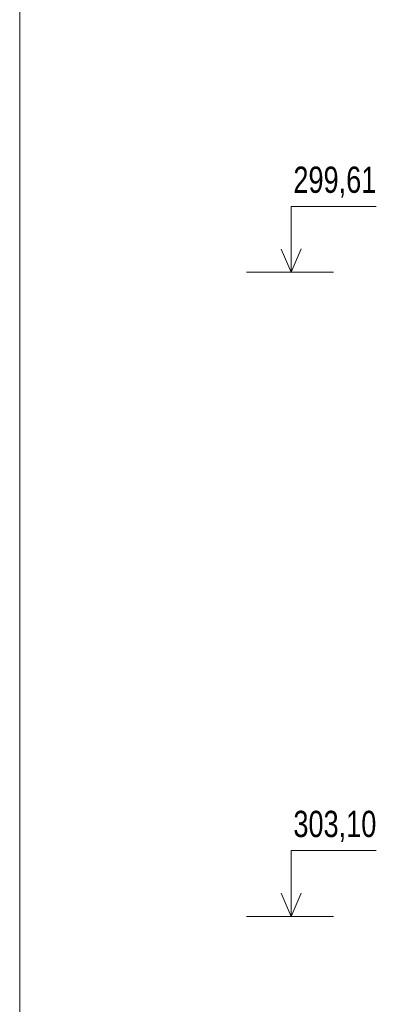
# Model space of a CAD drawing. Header units: metres. Extents: x 132658.5 to 132700.5, y 77167.9 to 77197.6.
# Tile 8 of 23: x 132658.5 to 132661.3, y 77182.7 to 77190.2. Entities that reach past the tile are written whole.
import ezdxf

# ---------------------------------------------------------------- set-up
doc = ezdxf.new("R2010")
doc.units = ezdxf.units.M
doc.header["$MEASUREMENT"] = 0
doc.layers.add('NÁVRH', color=7, linetype='Continuous', lineweight=13)
doc.layers.add('RAMECEK', color=7, linetype='Continuous', lineweight=0)
doc.styles.add('STYLE-ARIAL_CE_-TTF', font='Arial CE -ttf.shx')

msp = doc.modelspace()

# ---------------------------------------------------------------- linework, layer by layer
at = {"layer": 'NÁVRH', "ltscale": 0.05}
for p, q in [((132660.2079, 77188.308), (132660.8703, 77188.308)), ((132660.2079, 77183.4026), (132660.8703, 77183.4026))]:
    msp.add_line(p, q, dxfattribs=at)
at = {"layer": 'NÁVRH', "lineweight": 13, "ltscale": 0.05, "flags": 128}
for points in [[(132660.5485, 77188.308), (132660.5485, 77188.8097), (132661.1957, 77188.8097)], [(132660.5485, 77183.4026), (132660.5485, 77183.9043), (132661.1957, 77183.9043)]]:
    msp.add_lwpolyline(points, dxfattribs=at)
at = {"layer": 'NÁVRH', "ltscale": 0.05, "flags": 128}
for points in [[(132660.5485, 77188.308), (132660.6241, 77188.4865), (132660.5485, 77188.308), (132660.4705, 77188.4848)], [(132660.5485, 77183.4026), (132660.6241, 77183.5812), (132660.5485, 77183.4026), (132660.4705, 77183.5794)]]:
    msp.add_lwpolyline(points, dxfattribs=at)
at = {"layer": 'RAMECEK', "flags": 128}
msp.add_lwpolyline([(132700.4782, 77197.5635), (132658.4782, 77197.5635), (132658.4782, 77167.8635), (132700.4782, 77167.8635)], close=True, dxfattribs=at)

# ---------------------------------------------------------------- texts
at = {"layer": 'NÁVRH', "lineweight": 13, "char_height": 0.2, "attachment_point": 4, "line_spacing_factor": 0.72, "style": 'STYLE-ARIAL_CE_-TTF'}
for s, insert in [('\\fArial|b0|i0|c238238|p39;\\H1x;\\W0.74;299,61', (132660.5644, 77188.9946)), ('\\fArial|b0|i0|c238238|p39;\\H1x;\\W0.74;303,10', (132660.5644, 77184.0892))]:
    msp.add_mtext(s, dxfattribs=dict(at, insert=insert))

doc.saveas('drawing.dxf')
